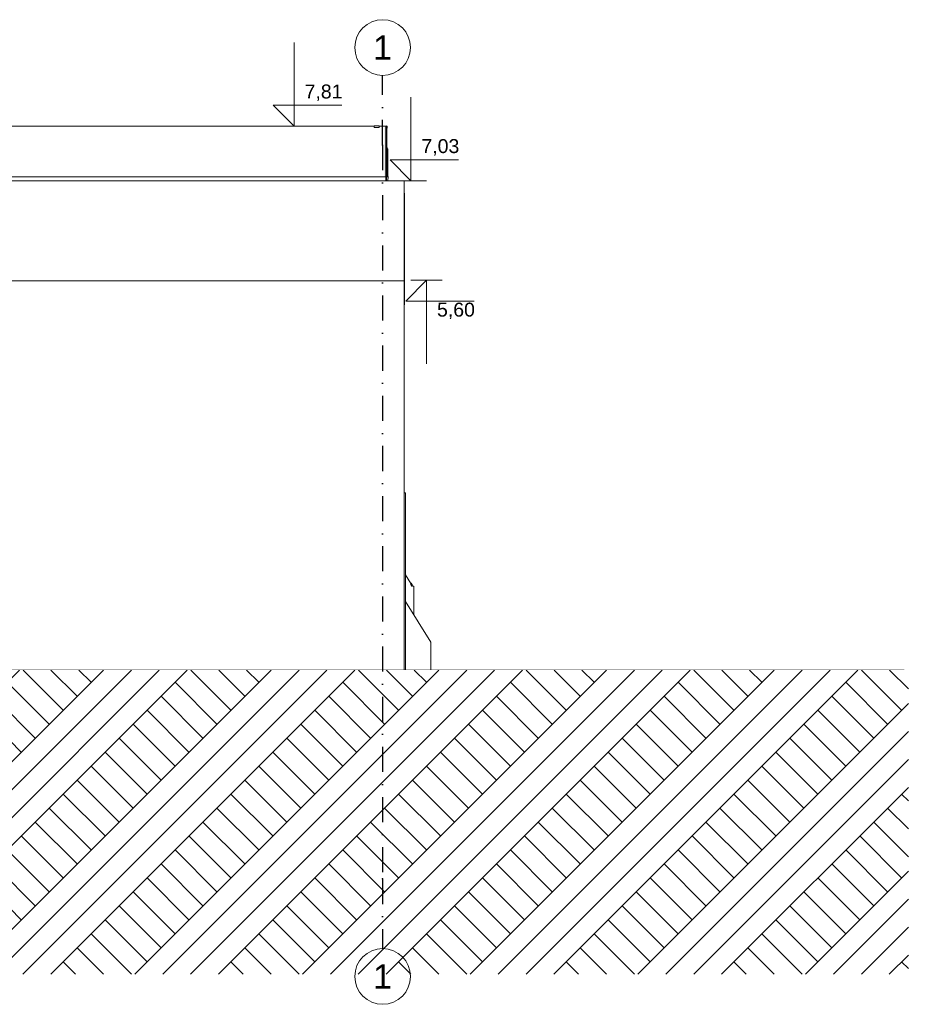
# Model space of a CAD drawing. Header units: millimetres. Extents: x 5751973 to 5786686, y -4800 to 9338.
# Tile 11 of 11: x 5773923 to 5786686, y -4800 to 9338. Entities that reach past the tile are written whole.
import ezdxf
from ezdxf.enums import TextEntityAlignment as Align

# ---------------------------------------------------------------- set-up
doc = ezdxf.new("R2010")
doc.units = ezdxf.units.MM
doc.header["$MEASUREMENT"] = 0
doc.linetypes.add('Kropki i Kreski', pattern=[720, 360, -180, 0, -180])
doc.linetypes.add('Wipeout_Contour', pattern=[1000, 0, -1000])
for name, color, linetype in [('Nowe_130-Z Teren otaczajacy', 7, 'Continuous'), ('Nowe_199-Z Wymiary i opisy', 7, 'Continuous'), ('Nowe_260-A Balustrady', 7, 'Continuous'), ('Nowe_280-A Dachy Powłoki', 7, 'Continuous'), ('Nowe_410-K Osie', 7, 'Continuous'), ('Nowe_420-K Ściany', 7, 'Continuous'), ('Nowe_460-K Stropy', 7, 'Continuous'), ('Nowe_Drzwi Archicad', 7, 'Continuous'), ('Nowe_Wypełnienia PZT', 7, 'Continuous')]:
    doc.layers.add(name, color=color, linetype=linetype)
for name, color, linetype, lineweight in [('Nowe_130-Z Teren otaczajacy_Nr_pióra__1', 7, 'Continuous', 13), ('Nowe_130-Z Teren otaczajacy_Nr_pióra__93', 7, 'Continuous', 13), ('Nowe_199-Z Wymiary i opisy_Nr_pióra__6', 5, 'Continuous', 13), ('Nowe_260-A Balustrady_Nr_pióra__11', 7, 'Continuous', 13), ('Nowe_260-A Balustrady_Nr_pióra__91', 7, 'Continuous', 13), ('Nowe_410-K Osie_Nr_pióra__1', 7, 'Continuous', 13), ('Nowe_410-K Osie_Nr_pióra__7', 7, 'Continuous', 13), ('Nowe_420-K Ściany_Nr_pióra__87', 7, 'Continuous', 13), ('Nowe_460-K Stropy_Nr_pióra__89', 7, 'Continuous', 13), ('Nowe_Drzwi Archicad_Nr_pióra__3', 7, 'Continuous', 13)]:
    doc.layers.add(name, color=color, linetype=linetype, lineweight=lineweight)
for name, color, linetype, lineweight, true_color in [('Nowe_199-Z Wymiary i opisy_Nr_pióra__45', 7, 'Continuous', 15, 0x40a5ff), ('Nowe_199-Z Wymiary i opisy_Nr_pióra__85', 7, 'Continuous', 13, 0x80c2ff), ('Nowe_260-A Balustrady_Nr_pióra__61', 7, 'Continuous', 13, 0x6a6a6a), ('Nowe_280-A Dachy Powłoki_Nr_pióra__61', 7, 'Continuous', 13, 0x6a6a6a), ('Nowe_410-K Osie_Nr_pióra__25', 7, 'Continuous', 25, 0x40a5ff), ('Nowe_420-K Ściany_Nr_pióra__61', 7, 'Continuous', 13, 0x6a6a6a), ('Nowe_460-K Stropy_Nr_pióra__61', 7, 'Continuous', 13, 0x6a6a6a), ('Nowe_Wypełnienia PZT_Nr_pióra__61', 7, 'Continuous', 13, 0x6a6a6a)]:
    doc.layers.add(name, color=color, linetype=linetype, lineweight=lineweight, true_color=true_color)
doc.styles.add('STYL_AUTOMATYCZNY_1', font='arial.ttf')
doc.styles.add('STYL_AUTOMATYCZNY_2', font='arial.ttf')

# ---------------------------------------------------------------- blocks, each defined once
blk = doc.blocks.new('ElemPrzekroju_13', base_point=(5361782, 0))
at = {"layer": 'Nowe_420-K Ściany_Nr_pióra__61', "linetype": 'Continuous', "lineweight": 0, "true_color": 0x1a1a1a}
for points in [[(5773059, 5580), (5773059, 0), (5773060, 0), (5773060, 5586)], [(5773060, 0), (5773060, 0), (5773060, 5590), (5773060, 5589)], [(5773060, 0), (5773060, 5589), (5773060, 5586), (5773060, 0)], [(5773178, -160), (5773178, -340), (5779446, -340), (5779446, -160)]]:
    blk.add_hatch(color=250, dxfattribs=at).paths.add_polyline_path(points)
at = {"layer": 'Nowe_420-K Ściany_Nr_pióra__87', "color": 7, "linetype": 'Continuous', "lineweight": 13}
for p, q in [((5773060, 5586), (5773059, 5580)), ((5773060, 5590), (5773060, 0)), ((5773060, 5590), (5773060, 5589)), ((5779446, 5590), (5773060, 5590)), ((5773060, 5589), (5773060, 5586)), ((5779446, 0), (5779446, 5590)), ((5779446, -340), (5779446, -160)), ((5773178, -340), (5779446, -340))]:
    blk.add_line(p, q, dxfattribs=at)
blk = doc.blocks.new('ElemPrzekroju_14', base_point=(5361782, 0))
at = {"layer": 'Nowe_280-A Dachy Powłoki_Nr_pióra__61', "linetype": 'Continuous', "lineweight": 0, "true_color": 0x1a1a1a}
for points in [[(5760636, 5580), (5762251, 5580), (5773059, 5580), (5773059, 5581), (5773060, 5590), (5760636, 5590)], [(5779446, 5590), (5779446, 5590), (5779446, 5244), (5779448, 5245)]]:
    blk.add_hatch(color=250, dxfattribs=at).paths.add_polyline_path(points)
at = {"layer": 'Nowe_280-A Dachy Powłoki_Nr_pióra__61', "color": 251, "linetype": 'Continuous', "lineweight": 13, "true_color": 0x6a6a6a}
for p, q in [((5760226, 7026), (5779446, 7026)), ((5760226, 7026), (5760226, 7016)), ((5760226, 7016), (5760226, 6731)), ((5779446, 7026), (5779448, 6682)), ((5779446, 7026), (5779446, 7016)), ((5779446, 7016), (5779446, 6731)), ((5760226, 6731), (5760226, 5590)), ((5779446, 6731), (5779446, 5590)), ((5779448, 6672), (5779448, 6682)), ((5779448, 6386), (5779448, 6672)), ((5779448, 5245), (5779448, 6386)), ((5779446, 5590), (5760636, 5590)), ((5779448, 5245), (5779446, 5590)), ((5779446, 5244), (5779448, 5245))]:
    blk.add_line(p, q, dxfattribs=at)
blk = doc.blocks.new('ElemPrzekroju_23', base_point=(5361782, 0))
at = {"layer": 'Nowe_260-A Balustrady_Nr_pióra__61', "linetype": 'Continuous', "lineweight": 0, "true_color": 0x1a1a1a}
for points in [[(5760458, 7084), (5760460, 7026), (5760460, 7026), (5760458, 7084)], [(5779181, 7084), (5779178, 7084), (5779180, 7026), (5779181, 7026)]]:
    blk.add_hatch(color=250, dxfattribs=at).paths.add_polyline_path(points)
at = {"layer": 'Nowe_260-A Balustrady_Nr_pióra__11', "color": 7, "linetype": 'Continuous', "lineweight": 13}
for p, q in [((5760458, 7084), (5760460, 7026)), ((5760458, 7084), (5779181, 7084)), ((5779191, 7084), (5779213, 7084)), ((5779213, 7084), (5779211, 7026))]:
    blk.add_line(p, q, dxfattribs=at)
blk = doc.blocks.new('ElemPrzekroju_24', base_point=(5361782, 0))
at = {"layer": 'Nowe_260-A Balustrady_Nr_pióra__11', "color": 7, "linetype": 'Continuous', "lineweight": 13}
for p, q in [((5779196, 7087), (5779213, 7087)), ((5779213, 7087), (5779211, 7026))]:
    blk.add_line(p, q, dxfattribs=at)
blk = doc.blocks.new('ElemPrzekroju_27', base_point=(5361782, 0))
at = {"layer": 'Nowe_260-A Balustrady_Nr_pióra__11', "color": 7, "linetype": 'Continuous', "lineweight": 13}
for p, q in [((5779181, 7811), (5779191, 7811)), ((5779181, 7026), (5779181, 7811)), ((5779191, 7026), (5779191, 7811))]:
    blk.add_line(p, q, dxfattribs=at)
blk = doc.blocks.new('ElemPrzekroju_28', base_point=(5361782, 0))
at = {"layer": 'Nowe_420-K Ściany_Nr_pióra__61', "linetype": 'Continuous', "lineweight": 0, "true_color": 0x1a1a1a}
blk.add_hatch(color=250, dxfattribs=at).paths.add_polyline_path([(5779426, -3850), (5779446, -3850), (5779446, -340), (5779426, -340)])
at = {"layer": 'Nowe_420-K Ściany_Nr_pióra__87', "color": 7, "linetype": 'Continuous', "lineweight": 13}
for p, q in [((5779446, -340), (5779446, -3850)), ((5779446, -3850), (5779426, -3850))]:
    blk.add_line(p, q, dxfattribs=at)
blk = doc.blocks.new('ElemPrzekroju_30', base_point=(5361782, 0))
at = {"layer": 'Nowe_420-K Ściany_Nr_pióra__61', "linetype": 'Continuous', "lineweight": 0, "true_color": 0x1a1a1a}
blk.add_hatch(color=250, dxfattribs=at).paths.add_polyline_path([(5779426, -340), (5760246, -340), (5760246, -3850), (5760536, -3850), (5760536, -4180), (5779136, -4180), (5779136, -3850), (5779426, -3850)])
at = {"layer": 'Nowe_420-K Ściany_Nr_pióra__87', "color": 7, "linetype": 'Continuous', "lineweight": 13}
for p, q in [((5760246, -3850), (5760536, -3850)), ((5760536, -3850), (5760536, -4180)), ((5779136, -4180), (5779136, -3850)), ((5779136, -3850), (5779426, -3850)), ((5779136, -4180), (5760536, -4180))]:
    blk.add_line(p, q, dxfattribs=at)
blk = doc.blocks.new('ElemPrzekroju_32', base_point=(5361782, 0))
at = {"layer": 'Nowe_260-A Balustrady_Nr_pióra__61', "linetype": 'Continuous', "lineweight": 0, "true_color": 0x1a1a1a}
for points in [[(5760581, 7782), (5760651, 7782), (5760656, 7789), (5760586, 7789), (5760586, 7809), (5760582, 7809), (5760581, 7807)], [(5779011, 7782), (5779081, 7782), (5779086, 7789), (5779016, 7789), (5779016, 7809), (5779012, 7809), (5779011, 7807)], [(5779166, 7084), (5779181, 7084), (5779181, 7809), (5779179, 7809), (5779166, 7790)]]:
    blk.add_hatch(color=250, dxfattribs=at).paths.add_polyline_path(points)
at = {"layer": 'Nowe_260-A Balustrady_Nr_pióra__11', "color": 7, "linetype": 'Continuous', "lineweight": 13}
for p, q in [((5760476, 7084), (5760476, 7809)), ((5760476, 7809), (5760586, 7809)), ((5760656, 7809), (5779016, 7809)), ((5779086, 7809), (5779181, 7809)), ((5779191, 7809), (5779196, 7809)), ((5779196, 7809), (5779196, 7084))]:
    blk.add_line(p, q, dxfattribs=at)
at = {"layer": 'Nowe_260-A Balustrady_Nr_pióra__91', "color": 7, "linetype": 'Continuous', "lineweight": 13}
for p, q in [((5760586, 7814), (5760586, 7789)), ((5760656, 7814), (5760586, 7814)), ((5760656, 7789), (5760586, 7789)), ((5760656, 7814), (5760656, 7789)), ((5779016, 7814), (5779016, 7789)), ((5779086, 7814), (5779016, 7814)), ((5779086, 7789), (5779016, 7789)), ((5779086, 7814), (5779086, 7789))]:
    blk.add_line(p, q, dxfattribs=at)
blk = doc.blocks.new('ElemPrzekroju_33', base_point=(5361782, 0))
at = {"layer": 'Nowe_260-A Balustrady_Nr_pióra__61', "linetype": 'Continuous', "lineweight": 0, "true_color": 0x1a1a1a}
for points in [[(5779176, 7809), (5779181, 7809), (5779181, 7811), (5779191, 7811), (5779191, 7809), (5779196, 7809), (5779196, 7812), (5779176, 7811)], [(5779201, 7782), (5779201, 7786), (5779196, 7786), (5779196, 7782)], [(5779201, 7472), (5779201, 7476), (5779196, 7476), (5779196, 7472)]]:
    blk.add_hatch(color=250, dxfattribs=at).paths.add_polyline_path(points)
at = {"layer": 'Nowe_260-A Balustrady_Nr_pióra__11', "color": 7, "linetype": 'Continuous', "lineweight": 13}
for p, q in [((5779176, 7811), (5779196, 7812)), ((5779176, 7809), (5779176, 7811)), ((5779196, 7809), (5779196, 7812))]:
    blk.add_line(p, q, dxfattribs=at)
at = {"layer": 'Nowe_260-A Balustrady_Nr_pióra__91', "color": 7, "linetype": 'Continuous', "lineweight": 13}
for p, q in [((5779171, 7811), (5779176, 7811)), ((5779171, 7809), (5779171, 7811)), ((5779196, 7811), (5779201, 7811)), ((5779201, 7786), (5779196, 7786)), ((5779201, 7782), (5779196, 7782)), ((5779201, 7811), (5779201, 7786)), ((5779201, 7782), (5779201, 7786)), ((5779196, 7501), (5779201, 7501)), ((5779201, 7501), (5779201, 7476)), ((5779201, 7476), (5779196, 7476)), ((5779201, 7472), (5779196, 7472)), ((5779201, 7472), (5779201, 7476))]:
    blk.add_line(p, q, dxfattribs=at)
blk = doc.blocks.new('ElemPrzekroju_34', base_point=(5361782, 0))
at = {"layer": 'Nowe_260-A Balustrady_Nr_pióra__11', "color": 7, "linetype": 'Continuous', "lineweight": 13}
for p in [(5779201, 7486), (5779211, 7087)]:
    blk.add_line(p, (5779211, 7486), dxfattribs=at)
blk = doc.blocks.new('ElemPrzekroju_42', base_point=(5361782, 0))
at = {"layer": 'Nowe_460-K Stropy_Nr_pióra__61', "linetype": 'Continuous', "lineweight": 0, "true_color": 0x1a1a1a}
blk.add_hatch(color=250, dxfattribs=at).paths.add_polyline_path([(5779136, -4180), (5760536, -4180), (5760536, -4190), (5779136, -4190)])
at = {"layer": 'Nowe_460-K Stropy_Nr_pióra__89', "color": 7, "linetype": 'Continuous', "lineweight": 13}
for p, q in [((5760536, -4190), (5760536, -4180)), ((5760536, -4190), (5779136, -4190)), ((5779136, -4190), (5779136, -4180))]:
    blk.add_line(p, q, dxfattribs=at)
blk = doc.blocks.new('ElemPrzekroju_85', base_point=(5361782, 0))
at = {"layer": 'Nowe_260-A Balustrady_Nr_pióra__11', "color": 7, "linetype": 'Continuous', "lineweight": 13}
for p, q in [((5779567, 1202), (5779582, 1202)), ((5779582, 1202), (5779583, 1199)), ((5779582, 795), (5779582, 1202)), ((5779583, 793), (5779583, 1199))]:
    blk.add_line(p, q, dxfattribs=at)
blk = doc.blocks.new('ElemPrzekroju_87', base_point=(5361782, 0))
at = {"layer": 'Nowe_260-A Balustrady_Nr_pióra__61', "linetype": 'Continuous', "lineweight": 0, "true_color": 0x1a1a1a}
for points in [[(5779557, 1205), (5779546, 1222), (5779541, 1222), (5779552, 1205)], [(5779541, 1222), (5779542, 1216), (5779553, 1199), (5779553, 1205), (5779552, 1205)]]:
    blk.add_hatch(color=250, dxfattribs=at).paths.add_polyline_path(points)
at = {"layer": 'Nowe_260-A Balustrady_Nr_pióra__11', "color": 7, "linetype": 'Continuous', "lineweight": 13}
for p, q in [((5779465, 1365), (5779542, 1242)), ((5779557, 1217), (5779567, 1202))]:
    blk.add_line(p, q, dxfattribs=at)
at = {"layer": 'Nowe_260-A Balustrady_Nr_pióra__91', "color": 7, "linetype": 'Continuous', "lineweight": 13}
for p, q in [((5779539, 1246), (5779547, 1246)), ((5779541, 1222), (5779542, 1242)), ((5779546, 1222), (5779541, 1222)), ((5779552, 1205), (5779541, 1222)), ((5779547, 1246), (5779546, 1222)), ((5779557, 1205), (5779546, 1222)), ((5779558, 1230), (5779547, 1246)), ((5779557, 1205), (5779552, 1205)), ((5779558, 1230), (5779557, 1205))]:
    blk.add_line(p, q, dxfattribs=at)
blk = doc.blocks.new('ElemPrzekroju_88', base_point=(5361782, 0))
at = {"layer": 'Nowe_280-A Dachy Powłoki_Nr_pióra__61', "linetype": 'Continuous', "lineweight": 0, "true_color": 0x1a1a1a}
for points in [[(5779446, -431), (5779830, -1042), (5779830, -160), (5779446, -160), (5779446, -340)], [(5779446, -1042), (5779830, -1042), (5779446, -431)]]:
    blk.add_hatch(color=250, dxfattribs=at).paths.add_polyline_path(points)
at = {"layer": 'Nowe_280-A Dachy Powłoki_Nr_pióra__61', "color": 251, "linetype": 'Continuous', "lineweight": 13, "true_color": 0x6a6a6a}
for p, q in [((5779465, 982), (5779830, 401)), ((5779830, 401), (5779830, 390)), ((5779830, 390), (5779830, 97)), ((5779830, 97), (5779830, 0)), ((5779830, -160), (5779830, -1042)), ((5779830, -1042), (5779446, -431)), ((5779446, -1042), (5779830, -1042))]:
    blk.add_line(p, q, dxfattribs=at)
blk = doc.blocks.new('ElemPrzekroju_154', base_point=(5361782, 0))
at = {"layer": 'Nowe_Drzwi Archicad_Nr_pióra__3', "color": 7, "linetype": 'Continuous', "lineweight": 13}
for q in [(5779446, 2543), (5779465, 0)]:
    blk.add_line((5779465, 2543), q, dxfattribs=at)
blk = doc.blocks.new('ElemPrzekroju_156', base_point=(5361782, 0))
at = {"layer": 'Nowe_130-Z Teren otaczajacy', "linetype": 'Continuous', "lineweight": 0, "true_color": 0xaeaeae}
blk.add_hatch(color=253, dxfattribs=at).paths.add_polyline_path([(5765384, -160), (5786624, -160), (5786624, 0), (5765384, 0)])
at = {"layer": 'Nowe_130-Z Teren otaczajacy_Nr_pióra__1', "color": 7, "linetype": 'Continuous', "lineweight": 13}
blk.add_line((5786624, 0), (5786624, -160), dxfattribs=at)
at = {"layer": 'Nowe_130-Z Teren otaczajacy_Nr_pióra__93', "color": 7, "linetype": 'Continuous', "lineweight": 13}
for p, q in [((5786624, 0), (5765384, 0)), ((5786624, -160), (5765384, -160))]:
    blk.add_line(p, q, dxfattribs=at)
blk = doc.blocks.new('Standardowy znacznik osi[1]', base_point=(5779136, 8538))
at = {"layer": 'Nowe_410-K Osie_Nr_pióra__25', "color": 161, "linetype": 'Kropki i Kreski', "lineweight": 25, "true_color": 0x40a5ff}
for p, q in [((5779136, 7538), (5779136, 8538)), ((5779136, 7538), (5779136, -3000)), ((5779136, -3000), (5779136, -4000))]:
    blk.add_line(p, q, dxfattribs=at)
for p in [(5779136, 7538), (5779136, 7538), (5779136, -3000), (5779136, -3000)]:
    blk.add_point(p, dxfattribs=at)
at = {"layer": 'Nowe_410-K Osie_Nr_pióra__7', "color": 7, "linetype": 'Continuous', "lineweight": 13}
for centre in [(5779136, 8938), (5779136, -4400)]:
    blk.add_circle(centre, 400, dxfattribs=at)
at = {"layer": 'Nowe_410-K Osie_Nr_pióra__1', "color": 7, "lineweight": 13, "style": 'STYL_AUTOMATYCZNY_1'}
for tag, p in [('AC_MarkerText_1_0', (5779136, 9113)), ('AC_MarkerText_1_1', (5779136, -4225))]:
    blk.add_attdef(tag, text='', height=350, rotation=360, dxfattribs=at).set_placement(p, align=Align.TOP_CENTER)
blk = doc.blocks.new('Wymiary_1', base_point=(5779767, 5598))
at = {"layer": 'Nowe_199-Z Wymiary i opisy_Nr_pióra__45', "color": 161, "linetype": 'Continuous', "lineweight": 15, "true_color": 0x40a5ff}
for p, q in [((5779767, 5598), (5779467, 5298)), ((5779767, 5598), (5779767, 4398)), ((5779467, 5298), (5779767, 5298)), ((5779767, 5298), (5780451, 5298))]:
    blk.add_line(p, q, dxfattribs=at)
at = {"layer": 'Nowe_199-Z Wymiary i opisy_Nr_pióra__85', "color": 151, "linetype": 'Continuous', "lineweight": 13, "true_color": 0x80c2ff}
for q in [(5779542, 5598), (5779992, 5598)]:
    blk.add_line((5779767, 5598), q, dxfattribs=at)
at = {"layer": 'Nowe_199-Z Wymiary i opisy_Nr_pióra__6', "color": 5, "lineweight": 13, "insert": (5779917, 5038), "char_height": 200, "attachment_point": 7, "style": 'STYL_AUTOMATYCZNY_2'}
blk.add_mtext('\\A1;{\\pql;\\fArial|b0|i0|c238|p0;\\W1.000000;5,60}', dxfattribs=at)
blk = doc.blocks.new('Wymiary_2', base_point=(5777865, 7810))
at = {"layer": 'Nowe_199-Z Wymiary i opisy_Nr_pióra__45', "color": 161, "linetype": 'Continuous', "lineweight": 15, "true_color": 0x40a5ff}
for p, q in [((5777865, 7810), (5777865, 9010)), ((5777865, 7810), (5777565, 8110)), ((5777565, 8110), (5777865, 8110)), ((5777865, 8110), (5778548, 8110))]:
    blk.add_line(p, q, dxfattribs=at)
at = {"layer": 'Nowe_199-Z Wymiary i opisy_Nr_pióra__85', "color": 151, "linetype": 'Continuous', "lineweight": 13, "true_color": 0x80c2ff}
for q in [(5777640, 7810), (5778090, 7810)]:
    blk.add_line((5777865, 7810), q, dxfattribs=at)
at = {"layer": 'Nowe_199-Z Wymiary i opisy_Nr_pióra__6', "color": 5, "lineweight": 13, "insert": (5778015, 8170), "char_height": 200, "attachment_point": 7, "style": 'STYL_AUTOMATYCZNY_2'}
blk.add_mtext('\\A1;{\\pql;\\fArial|b0|i0|c238|p0;\\W1.000000;7,81}', dxfattribs=at)
blk = doc.blocks.new('Wymiary_3', base_point=(5779543, 7026))
at = {"layer": 'Nowe_199-Z Wymiary i opisy_Nr_pióra__45', "color": 161, "linetype": 'Continuous', "lineweight": 15, "true_color": 0x40a5ff}
for p, q in [((5779543, 7026), (5779543, 8226)), ((5779543, 7026), (5779243, 7326)), ((5779243, 7326), (5779543, 7326)), ((5779543, 7326), (5780227, 7326))]:
    blk.add_line(p, q, dxfattribs=at)
at = {"layer": 'Nowe_199-Z Wymiary i opisy_Nr_pióra__85', "color": 151, "linetype": 'Continuous', "lineweight": 13, "true_color": 0x80c2ff}
for q in [(5779318, 7026), (5779768, 7026)]:
    blk.add_line((5779543, 7026), q, dxfattribs=at)
at = {"layer": 'Nowe_199-Z Wymiary i opisy_Nr_pióra__6', "color": 5, "lineweight": 13, "insert": (5779693, 7386), "char_height": 200, "attachment_point": 7, "style": 'STYL_AUTOMATYCZNY_2'}
blk.add_mtext('\\A1;{\\pql;\\fArial|b0|i0|c238|p0;\\W1.000000;7,03}', dxfattribs=at)

msp = doc.modelspace()

# ---------------------------------------------------------------- block references
at = {"layer": 'Nowe_130-Z Teren otaczajacy', "lineweight": 0}
msp.add_blockref('ElemPrzekroju_156', (5361782, 0), dxfattribs=at)
at = {"layer": 'Nowe_199-Z Wymiary i opisy', "color": 151, "linetype": 'Continuous', "lineweight": 13, "true_color": 0x80c2ff}
for name, p in [('Wymiary_2', (5777865, 7810)), ('Wymiary_3', (5779543, 7026)), ('Wymiary_1', (5779767, 5598))]:
    msp.add_blockref(name, p, dxfattribs=at)
at = {"layer": 'Nowe_260-A Balustrady', "lineweight": 0}
for name in ['ElemPrzekroju_32', 'ElemPrzekroju_33', 'ElemPrzekroju_27', 'ElemPrzekroju_34', 'ElemPrzekroju_23', 'ElemPrzekroju_24', 'ElemPrzekroju_87', 'ElemPrzekroju_85']:
    msp.add_blockref(name, (5361782, 0), dxfattribs=at)
at = {"layer": 'Nowe_280-A Dachy Powłoki', "lineweight": 0}
for name in ['ElemPrzekroju_14', 'ElemPrzekroju_88']:
    msp.add_blockref(name, (5361782, 0), dxfattribs=at)
at = {"layer": 'Nowe_420-K Ściany', "lineweight": 0}
for name in ['ElemPrzekroju_13', 'ElemPrzekroju_30', 'ElemPrzekroju_28']:
    msp.add_blockref(name, (5361782, 0), dxfattribs=at)
at = {"layer": 'Nowe_460-K Stropy', "lineweight": 0}
msp.add_blockref('ElemPrzekroju_42', (5361782, 0), dxfattribs=at)
at = {"layer": 'Nowe_Drzwi Archicad', "lineweight": 0}
msp.add_blockref('ElemPrzekroju_154', (5361782, 0), dxfattribs=at)

# ---------------------------------------------------------------- next in the draw order: wipeouts: each hides what was drawn before it
at = {"color": 254, "linetype": 'Wipeout_Contour', "lineweight": 0, "ltscale": 23077321.38566487}
msp.add_wipeout([(5751973, 0), (5786686, 0), (5786686, -4366), (5751973, -4366)], dxfattribs=at).dxf.layer = 'Nowe_Wypełnienia PZT'

# ---------------------------------------------------------------- next in the draw order: hatches: boundary and pattern name
at = {"layer": 'Nowe_Wypełnienia PZT_Nr_pióra__61', "linetype": 'Continuous', "lineweight": 13, "true_color": 0x6a6a6a}
h = msp.add_hatch(dxfattribs=at)
h.set_pattern_fill('Grunt', color=251, style=0, pattern_type=2)
h.set_pattern_definition([(45, (5769329.5, -2183.2), (-602.066, 602.066), []), (45, (5769128.8, -1982.5), (-1204.13, 1204.13), []), (45, (5768928.1, -1781.8), (-1204.13, 1204.13), []), (135, (5768727.45, -1581.14), (200.6887, 200.6887), [851.45, -851.45])])
h.paths.add_polyline_path([(5751973, 0), (5786686, 0), (5786686, -4366), (5751973, -4366)])

# ---------------------------------------------------------------- next in the draw order: block references
at = {"layer": 'Nowe_410-K Osie', "color": 8, "linetype": 'Continuous', "lineweight": 13}
ref = msp.add_blockref('Standardowy znacznik osi[1]', (5779136, 8538), dxfattribs=at)
ref.add_attrib('AC_MarkerText_1', '1', dxfattribs={"layer": 'Nowe_410-K Osie_Nr_pióra__1', "color": 7, "lineweight": 13, "height": 350, "rotation": 360, "style": 'STYL_AUTOMATYCZNY_1'}).set_placement((5779136, 9113), align=Align.TOP_CENTER)
ref.add_attrib('AC_MarkerText_1_1', '1', dxfattribs={"layer": 'Nowe_410-K Osie_Nr_pióra__1', "color": 7, "lineweight": 13, "height": 350, "rotation": 360, "style": 'STYL_AUTOMATYCZNY_1'}).set_placement((5779136, -4225), align=Align.TOP_CENTER)

doc.saveas('drawing.dxf')
